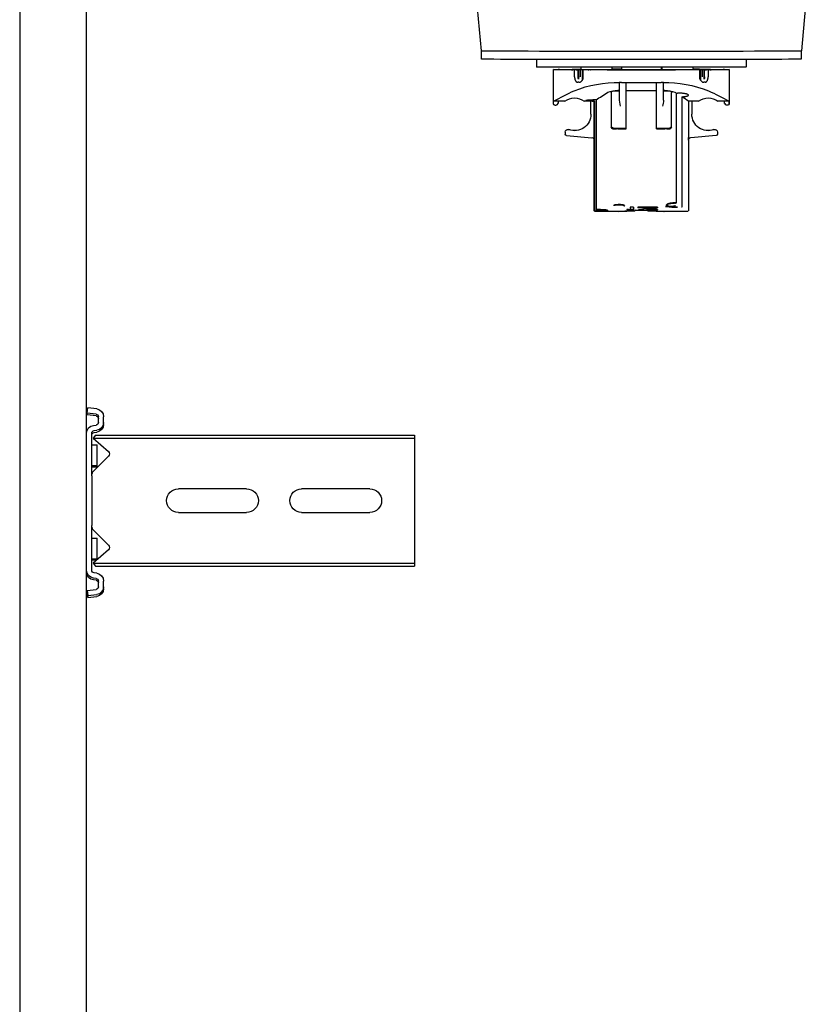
# Model space of a CAD drawing. Header units: centimetres. Extents: x 0 to 55409, y -2708 to 14680.
# Tile 168 of 215: x 50528 to 50558, y 5681 to 5719. Entities that reach past the tile are written whole.
import ezdxf

# ---------------------------------------------------------------- set-up
doc = ezdxf.new("R2010")
doc.units = ezdxf.units.CM
doc.header["$LTSCALE"] = 0.01
doc.layers.add('A-konstrukcja', color=7, linetype='Continuous')

# ---------------------------------------------------------------- blocks, each defined once
blk = doc.blocks.new('A$7E8814B27261F1')
at = {"color": 7, "linetype": 'Continuous'}
for p, q in [((366.58, 325.5), (636.73, 325.5)), ((636.73, 325.5), (711.34, 325.5)), ((711.34, 325.5), (4186.6, 325.5)), ((636.73, 300), (367, 300)), ((711.34, 300), (636.73, 300)), ((4186.6, 300), (711.34, 300)), ((725.73, 299.74), (723.75, 299.5)), ((724.16, 296.13), (723.75, 299.5)), ((726.45, 299.74), (725.73, 299.74)), ((726.15, 296.38), (725.73, 299.74)), ((726.86, 296.38), (726.45, 299.74)), ((730.45, 297.37), (730.32, 296.38)), ((732.43, 297.12), (732.31, 296.13)), ((733.15, 297.12), (733.02, 296.13)), ((785.65, 300), (733.42, 300)), ((749.67, 298), (733.42, 298)), ((734.17, 296.55), (735.3, 297.54)), ((734.17, 296.55), (734.17, 286.5)), ((735.3, 297.54), (740.4, 291.67)), ((735.3, 297.54), (735.3, 286.5)), ((737.86, 298), (737.86, 296)), ((742.16, 291.61), (747.76, 297.21)), ((745.86, 296), (745.86, 298)), ((746.32, 296), (746.32, 298)), ((749.67, 298), (751.98, 298)), ((751.98, 298), (766.27, 298)), ((766.27, 298), (768.58, 298)), ((785.65, 298), (768.58, 298)), ((770.49, 297.21), (776.09, 291.61)), ((773.36, 298), (773.36, 296)), ((777.85, 291.67), (782.95, 297.54)), ((781.36, 296), (781.36, 298)), ((781.82, 296.24), (781.82, 298)), ((782.95, 297.54), (784.08, 296.55)), ((782.95, 297.54), (782.95, 286.5)), ((784.08, 296.55), (784.08, 286.5)), ((786.37, 300), (785.65, 300)), ((786.76, 296.13), (786.64, 297.12)), ((788.75, 296.38), (788.63, 297.37)), ((789.47, 296.38), (789.34, 297.37)), ((793.34, 299.74), (792.93, 296.38)), ((794.06, 299.74), (793.34, 299.74)), ((793.34, 299.74), (795.32, 299.5)), ((794.06, 299.74), (796.04, 299.5)), ((795.32, 299.5), (794.91, 296.13)), ((796.04, 299.5), (795.32, 299.5)), ((796.04, 299.5), (795.63, 296.13)), ((729.33, 295.5), (727.14, 295.5)), ((729.33, 293.5), (727.14, 293.5)), ((730.05, 293.5), (729.33, 293.5)), ((745.86, 296), (737.86, 296)), ((746.32, 296), (745.86, 296)), ((781.36, 296), (773.36, 296)), ((781.61, 296), (781.36, 296)), ((791.93, 295.5), (789.74, 295.5)), ((791.93, 293.5), (789.74, 293.5)), ((792.65, 293.5), (791.93, 293.5)), ((734.17, 286.5), (734.17, 175)), ((735.3, 286.5), (735.3, 175)), ((782.95, 286.5), (782.95, 175)), ((784.08, 286.5), (784.08, 175)), ((754.62, 239), (754.62, 265)), ((763.62, 265), (763.62, 239)), ((754.62, 192), (754.62, 218)), ((763.62, 218), (763.62, 192)), ((734.17, 175), (735.3, 175)), ((735.3, 175), (740.4, 175)), ((740.4, 175), (742.16, 175)), ((742.16, 175), (747.76, 175)), ((747.76, 175), (749.67, 175)), ((749.67, 175), (768.58, 175)), ((768.58, 175), (770.49, 175)), ((770.49, 175), (776.09, 175)), ((776.09, 175), (777.85, 175)), ((777.85, 175), (782.95, 175)), ((782.95, 175), (784.08, 175)), ((587.81, 149.5), (535.81, 154.05)), ((590.91, 149.4), (587.82, 149.4)), ((591.05, 128.5), (593.91, 128.5)), ((594.89, 119.69), (594.89, 120.25)), ((594.89, 120.25), (594.92, 120.25)), ((607.91, 122), (594.91, 122)), ((594.92, 120.25), (594.92, 119.94)), ((606.89, 117.71), (606.89, 120.25)), ((606.89, 120.25), (606.91, 120.25)), ((606.91, 120.25), (606.91, 121.97)), ((607.92, 121.97), (606.91, 121.97)), ((606.91, 120.25), (607.82, 120.25)), ((607.82, 120.25), (607.82, 120.45)), ((607.82, 120.45), (607.92, 120.45)), ((608.42, 121.47), (608.42, 120.95)), ((594.89, 119.69), (594.93, 119.69)), ((617.95, 117.15), (617.95, 117.14)), ((617.96, 117.15), (617.95, 117.15)), ((618.72, 117.5), (618.7, 117.5)), ((618.72, 117.5), (619.5, 117.5)), ((619.99, 117.04), (620.84, 107.4)), ((594.81, 114.1), (594.81, 113.93)), ((594.81, 112.62), (594.81, 113.93)), ((594.81, 112.62), (594.81, 112.5)), ((594.88, 114.63), (594.88, 114.82)), ((594.88, 114.82), (594.88, 114.6)), ((594.88, 114.82), (594.89, 114.82)), ((594.92, 114.82), (594.89, 114.82)), ((594.89, 111.4), (594.89, 114.02)), ((594.92, 114.37), (594.92, 111.4)), ((594.99, 115.17), (594.93, 115.17)), ((594.93, 111.4), (594.93, 112.84)), ((594.94, 114.6), (594.94, 114.82)), ((594.94, 114.82), (594.94, 114.63)), ((594.94, 114.82), (595, 114.82)), ((594.94, 114.6), (595, 114.6)), ((595.02, 113.93), (595.02, 114.1)), ((595.02, 112.62), (595.02, 113.93)), ((597.72, 113.93), (595.02, 113.93)), ((595.02, 112.62), (595.02, 112.5)), ((597.72, 112.62), (595.02, 112.62)), ((594.44, 111.4), (594.01, 111.4)), ((594.96, 111.4), (594.44, 111.4)), ((594.81, 112.5), (594.81, 112.38)), ((594.81, 111.66), (594.81, 112.38)), ((594.81, 111.66), (594.85, 111.66)), ((594.89, 112.45), (594.89, 111.4)), ((594.99, 111.07), (594.99, 110.93)), ((594.99, 111.07), (599, 111.07)), ((594.99, 110.85), (594.99, 111.07)), ((594.99, 110.85), (598.64, 110.85)), ((595, 108.79), (595, 108.57)), ((595.02, 112.5), (595.02, 112.38)), ((595.02, 112.5), (598.59, 112.5)), ((595.02, 111.66), (595.02, 112.38)), ((597.72, 112.38), (595.02, 112.38)), ((597.72, 111.66), (595.02, 111.66)), ((595.03, 107.75), (595.03, 110.64)), ((597.73, 110.64), (595.03, 110.64)), ((606.89, 107.75), (606.89, 110.29)), ((595, 107.77), (595.03, 107.77)), ((606.46, 105.77), (648.24, 105.77)), ((606.87, 106.42), (648.68, 106.42)), ((606.89, 107.75), (606.91, 107.75)), ((606.91, 106.48), (606.91, 107.75)), ((611.92, 107.75), (606.91, 107.75)), ((620.73, 106.48), (606.91, 106.48)), ((648.72, 106.5), (621.83, 106.5)), ((648.26, 105.77), (648.24, 105.77)), ((648.68, 106.42), (648.68, 105.5)), ((648.91, 97.02), (648.91, 106.33)), ((595.03, 101.5), (595.03, 101.5)), ((595.03, 101.5), (595.04, 101.5)), ((594.44, 99.62), (594.03, 99.62)), ((595.03, 99.62), (594.44, 99.62)), ((594.79, 99.62), (594.79, 96)), ((594.8, 96), (594.8, 99.62)), ((594.81, 98.5), (594.81, 98.5)), ((594.81, 98.5), (595.01, 98.5)), ((594.81, 97.7), (594.81, 96)), ((594.82, 96), (594.82, 97.7)), ((595.01, 98.5), (595.01, 98.5)), ((595.01, 98.5), (595.03, 98.5)), ((595.01, 97.7), (595.01, 92.5)), ((595.02, 95.73), (595.02, 97.7)), ((595.03, 100.7), (595.03, 76.3)), ((595.04, 76.3), (595.04, 100.7)), ((603.03, 99.3), (603.03, 97)), ((603.73, 100), (615.96, 100)), ((615.96, 100), (616.65, 100)), ((616.65, 100), (616.84, 100)), ((617.35, 94.25), (617.35, 99.3)), ((617.54, 98.85), (617.54, 99.3)), ((595.01, 96), (594.03, 96)), ((594.78, 96), (594.78, 96.07)), ((594.78, 96), (594.78, 96.07)), ((595.02, 95.62), (595.02, 95.73)), ((595.03, 95.73), (595.02, 95.73)), ((595.02, 95.5), (595.02, 95.62)), ((595.02, 95.62), (595.03, 95.62)), ((595.02, 81.5), (595.02, 95.5)), ((595.03, 95.5), (595.02, 95.5)), ((595.04, 96.07), (595.04, 80.93)), ((595.05, 96.07), (595.05, 80.93)), ((599.82, 96.07), (599.82, 96.6)), ((599.82, 96.07), (599.82, 94.25)), ((608.88, 94.25), (599.82, 94.25)), ((599.82, 94.25), (599.82, 82.75)), ((599.94, 97), (606.53, 97)), ((602.88, 97), (602.88, 97.47)), ((602.88, 94.25), (602.88, 82.75)), ((606.53, 97), (608.88, 96.6)), ((616.29, 94.25), (608.88, 94.25)), ((617.35, 94.25), (616.29, 94.25)), ((617.51, 94.25), (617.35, 94.25)), ((617.51, 97.47), (617.51, 94.25)), ((648.19, 94), (648.35, 94)), ((595.01, 92.5), (595.01, 92.5)), ((595.01, 84.5), (595.01, 92.5)), ((647.36, 92.75), (648.33, 92.75)), ((647.36, 91.5), (647.36, 92.75)), ((647.36, 91.5), (648.47, 91.5)), ((648.17, 91.5), (648.17, 92.75)), ((648.47, 92.75), (648.33, 92.75)), ((648.47, 91.5), (648.47, 92.75)), ((648.58, 86), (648.58, 91)), ((647.36, 82.33), (647.36, 89.83)), ((647.36, 89.83), (647.51, 89.83)), ((647.51, 88.17), (647.36, 88.17)), ((647.51, 82.33), (647.51, 88.17)), ((648.27, 88.58), (648.27, 89.63)), ((648.35, 89.42), (648.27, 89.42)), ((648.42, 88.58), (648.27, 88.58)), ((648.45, 87.75), (648.35, 87.75)), ((648.38, 85.67), (648.38, 86.5)), ((648.47, 86.29), (648.38, 86.29)), ((648.47, 85.46), (648.47, 86.29)), ((595.01, 84.5), (595.01, 79.3)), ((595.01, 84.5), (595.01, 84.5)), ((608.88, 82.75), (599.82, 82.75)), ((599.82, 82.75), (599.82, 80.93)), ((616.29, 82.75), (608.88, 82.75)), ((617.35, 82.75), (616.29, 82.75)), ((617.51, 82.75), (617.35, 82.75)), ((617.35, 77.7), (617.35, 82.75)), ((617.51, 82.75), (617.51, 79.53)), ((648.14, 84), (647.97, 84)), ((648.23, 83.58), (648.01, 83.58)), ((648.42, 83.38), (648.12, 83.38)), ((648.35, 82.54), (648.14, 82.54)), ((648.23, 83.58), (648.27, 83.58)), ((648.45, 84.21), (648.34, 84.21)), ((648.47, 85.46), (648.38, 85.46)), ((648.5, 86.2), (648.39, 86.2)), ((594.03, 81), (595.01, 81)), ((594.49, 80.6), (594.03, 80.6)), ((595.01, 80.6), (594.49, 80.6)), ((595.02, 81.5), (595.02, 81.38)), ((595.03, 81.5), (595.02, 81.5)), ((595.02, 81.38), (595.02, 81.27)), ((595.02, 81.38), (595.03, 81.38)), ((595.02, 79.3), (595.02, 81.27)), ((595.03, 81.27), (595.02, 81.27)), ((599.82, 80.4), (599.82, 80.93)), ((606.53, 80), (599.94, 80)), ((602.88, 79.53), (602.88, 80)), ((603.03, 80), (603.03, 77.7)), ((647.36, 82.33), (647.51, 82.33)), ((648.23, 82.33), (648.27, 82.33)), ((648.91, 70.69), (648.91, 79.94)), ((595.01, 78.5), (595.01, 78.5)), ((595.01, 78.5), (595.03, 78.5)), ((595.03, 75.5), (595.03, 75.5)), ((595.03, 75.5), (595.04, 75.5)), ((615.96, 77), (603.73, 77)), ((603.87, 75.17), (645.62, 75.17)), ((616.65, 77), (615.96, 77)), ((617.54, 77.7), (617.54, 78.19)), ((605.27, 73.03), (647.07, 73.03)), ((594.49, 68.8), (594.02, 68.8)), ((594.49, 68.8), (594.99, 68.8)), ((594.8, 66.36), (594.8, 68.8)), ((594.83, 68.43), (594.83, 68.21)), ((594.89, 68.65), (594.89, 64.55)), ((594.89, 62.98), (594.89, 68.65)), ((594.92, 68.51), (594.92, 62.63)), ((594.93, 64.16), (594.93, 68.51)), ((595, 68.21), (595, 69.4)), ((595.03, 69.4), (595, 69.4)), ((595.03, 66.36), (595.03, 69.25)), ((606.89, 66.71), (606.89, 69.25)), ((606.89, 69.25), (606.91, 69.25)), ((606.91, 69.25), (606.91, 70.52)), ((606.91, 70.52), (620.73, 70.52)), ((606.91, 69.25), (611.92, 69.25)), ((619.99, 59.96), (620.84, 69.6)), ((621.83, 70.5), (648.72, 70.5)), ((594.84, 66.36), (594.8, 66.36)), ((594.81, 64.62), (594.81, 65.34)), ((594.85, 65.34), (594.81, 65.34)), ((594.81, 64.5), (594.81, 64.62)), ((594.81, 64.38), (594.81, 64.5)), ((594.81, 63.07), (594.81, 64.38)), ((594.84, 66.15), (594.84, 65.93)), ((594.84, 65.93), (594.84, 66.07)), ((594.84, 65.93), (594.84, 65.93)), ((594.99, 66.15), (594.99, 65.93)), ((597.94, 66.15), (594.99, 66.15)), ((594.99, 65.93), (594.99, 66.07)), ((594.99, 65.93), (599, 65.93)), ((595.02, 64.62), (595.02, 65.34)), ((595.02, 65.34), (597.72, 65.34)), ((595.02, 64.5), (595.02, 64.62)), ((597.72, 64.62), (595.02, 64.62)), ((595.02, 64.38), (595.02, 64.5)), ((595.02, 64.5), (598.59, 64.5)), ((595.02, 63.07), (595.02, 64.38)), ((597.72, 64.38), (595.02, 64.38)), ((595.03, 66.36), (597.73, 66.36)), ((594.81, 63.07), (594.81, 62.9)), ((594.88, 62.4), (594.88, 62.18)), ((594.88, 62.18), (594.88, 62.37)), ((594.88, 62.18), (594.89, 62.18)), ((594.89, 62.18), (594.92, 62.18)), ((594.93, 61.83), (594.99, 61.83)), ((594.94, 62.18), (594.94, 62.4)), ((595, 62.4), (594.94, 62.4)), ((594.94, 62.37), (594.94, 62.18)), ((594.94, 62.18), (595, 62.18)), ((595.02, 62.9), (595.02, 63.07)), ((595.02, 63.07), (597.72, 63.07)), ((594.89, 56.75), (594.89, 57.31)), ((594.89, 57.31), (594.93, 57.31)), ((594.92, 56.75), (594.89, 56.75)), ((594.92, 57.06), (594.92, 56.75)), ((606.89, 56.75), (606.89, 59.29)), ((606.89, 56.75), (606.91, 56.75)), ((606.91, 55.03), (606.91, 56.75)), ((607.82, 56.75), (606.91, 56.75)), ((607.82, 56.75), (607.82, 56.55)), ((607.82, 56.55), (607.92, 56.55)), ((617.95, 59.85), (617.95, 59.86)), ((617.95, 59.85), (617.96, 59.85)), ((618.7, 59.5), (618.72, 59.5)), ((618.72, 59.5), (619.5, 59.5)), ((594.91, 55), (607.91, 55)), ((607.92, 55.03), (606.91, 55.03)), ((608.42, 55.53), (608.42, 56.05)), ((591.05, 48.5), (593.91, 48.5)), ((535.81, 22.95), (587.81, 27.5)), ((587.82, 27.6), (590.91, 27.6))]:
    blk.add_line(p, q, dxfattribs=at)
for centre, radius, start, end in [((749.67, 295.3), 2.7, 90, 135), ((768.58, 295.3), 2.7, 45, 90), ((741.31, 292.46), 1.2, 221, 315), ((776.94, 292.46), 1.2, 225, 319), ((759.12, 265), 4.5, 0, 180), ((759.12, 239), 4.5, 180, 0), ((759.12, 218), 4.5, 0, 180), ((759.12, 192), 4.5, 180, 0), ((896.08, -28.04), 325.77, 152.5814, 154.1313), ((607.92, 121.47), 0.5, 359.9911, 89.9907), ((607.92, 120.95), 0.5, 270, 0), ((612.16, 114), 6.44, 144.8218, 215.1782), ((618.7, 116.5), 1, 150.0001, 200.1712), ((618.71, 116.5), 1, 139.4778, 200.1712), ((618.72, 116.5), 1, 139.4778, 200.1712), ((618.72, 116.5), 1, 150.0001, 200.1712), ((618.7, 116.5), 1, 89.9619, 149.9543), ((618.72, 116.5), 0.998, 90.0341, 150.0503), ((619.5, 117), 0.5, 69.5369, 90), ((619.5, 117), 0.5, 5, 90), ((645.01, 97.55), 45.2, 158.5222, 181.0926), ((611.9, 114), 6.25, 270, 20.1712), ((611.9, 114), 6.25, 270, 20.1712), ((611.91, 114), 6.25, 270, 20.1712), ((611.92, 114), 6.25, 270, 20.1712), ((1514.33, -492.98), 1087.54, 146.59455, 146.87887), ((605.77, 107.1), 1.3, 328.4612, 331.3703), ((620.56, 200.83), 94.35, 270.101, 270.7745), ((621.83, 107.49), 1, 184.9941, 269.9954), ((746.22, 35.66), 120.52, 144.0021, 144.0423), ((648.68, 106.22), 0.203, 3.2931, 90.1351), ((611.7, 97.97), 8.83, 158.1327, 183.2733), ((603.73, 99.3), 0.7, 90, 180), ((616.65, 99.3), 0.7, 0, 90), ((616.84, 99.3), 0.7, 0, 90), ((596.89, 98.54), 20.65, 357.0293, 0.8983), ((601.11, 96.6), 1.29, 176.0815, 180.0165), ((542.76, 81.58), 106.15, 6.0394, 6.7183), ((542.88, 83.02), 106.03, 5.2638, 5.9425), ((826.85, 87.85), 178.24, 177.0425, 178.9995), ((820.36, 88.16), 171.68, 176.9869, 179.0517), ((648.39, 90.98), 0.185, 269.349, 4.729), ((648.5, 91), 0.2, 292.3069, 359.0633), ((468.7, 67.41), 179.91, 6.624, 6.7547), ((469.35, 67.41), 179.56, 5.3003, 7.1727), ((464.19, 65.43), 184.73, 5.4454, 7.0705), ((638.23, 85.81), 10.74, 19.6422, 20.8266), ((583.99, 79.42), 64.93, 7.7463, 8.1175), ((327.55, 68.77), 321.37, 3.3481, 3.4597), ((505.14, 76.64), 143.77, 4.765, 5.0983), ((78.13, 64.81), 570.78, 2.3029, 2.3866), ((504.56, 95.32), 144.06, 355.07, 355.2445), ((583.68, 72.49), 65.24, 8.8593, 9.2298), ((611.34, 76.35), 37.59, 11.0927, 11.7406), ((637.89, 78.28), 11.1, 21.4128, 22.5724), ((583.99, 92.75), 64.93, 351.8825, 352.2537), ((638.23, 86.15), 10.74, 339.1733, 340.3577), ((327.55, 103.39), 321.37, 356.5403, 356.6519), ((505.14, 95.32), 143.77, 354.9017, 355.235), ((648.39, 86.02), 0.185, 355.2067, 90.7153), ((78.13, 107.14), 570.78, 357.6134, 357.6971), ((648.5, 86), 0.2, 0.9359, 67.6933), ((826.85, 89.15), 178.23, 181.0004, 182.9575), ((820.53, 88.85), 171.85, 180.9493, 183.012), ((601.11, 80.4), 1.29, 179.9835, 183.9185), ((646.48, 79.71), 46.66, 179.2656, 201.1195), ((611.7, 79.03), 8.83, 176.7267, 201.8673), ((605.85, 91.05), 11.07, 273.5174, 285.8478), ((596.89, 78.46), 20.65, 359.2011, 2.9704), ((603.73, 77.7), 0.7, 180, 270), ((1104.63, 402.35), 598.18, 213.09426, 213.15873), ((624, 74.7), 20.14, 178.6529, 180.0014), ((616.65, 77.7), 0.7, 270, 0), ((616.84, 77.7), 0.7, 270, 0), ((645.62, 75.81), 0.637, 269.9665, 274.6966), ((525.3, 19.16), 96.42, 32.1856, 33.9693), ((647.07, 73.25), 0.22, 270.0046, 275.5235), ((611.9, 63), 6.25, 339.8288, 90), ((611.9, 63), 6.25, 339.8288, 90), ((611.91, 63), 6.25, 339.8288, 90), ((611.92, 63), 6.25, 339.8288, 90), ((620.57, -22.75), 93.27, 89.2217, 89.9029), ((621.83, 69.51), 1, 90.004, 175.0047), ((612.16, 63), 6.44, 144.8218, 215.1782), ((932.93, 223.53), 366.99, 205.9558, 207.3316), ((618.7, 60.5), 1, 159.8288, 209.9999), ((618.71, 60.5), 1, 159.8288, 220.5222), ((618.72, 60.5), 1, 159.8288, 209.9999), ((618.72, 60.5), 1, 159.8288, 220.5222), ((607.92, 56.05), 0.5, 0, 90), ((618.7, 60.5), 1, 210.05, 270.0338), ((618.72, 60.5), 0.999, 209.9539, 269.9617), ((619.5, 60), 0.5, 270, 355), ((619.5, 60), 0.5, 270, 290.4631), ((607.92, 55.53), 0.5, 270.0093, 0.0089)]:
    blk.add_arc(centre, radius, start, end, dxfattribs=at)
for centre, major_axis, ratio, start_param, end_param in [((727.14, 296.5), (0, -1), 0.999962, 4.834562, 6.283185), ((727.86, 296.5), (0, -1), 0.999962, 4.834562, 6.283185), ((729.33, 296.5), (0, 1), 0.999962, 3.141593, 4.590216), ((733.42, 297), (0, 3), 0.999962, 0, 1.448623), ((733.42, 297), (0, 1), 0.999962, 0, 1.448623), ((734.14, 297), (0, 1), 0.999962, 0, 1.448623), ((785.65, 297), (0, -3), 0.999962, 1.692969, 3.141593), ((785.65, 297), (0, -1), 0.999962, 1.692969, 3.141593), ((786.37, 297), (0, -3), 0.999962, 1.692969, 3.141593), ((789.74, 296.5), (0, -1), 0.999962, 4.834562, 6.283185), ((790.46, 296.5), (0, -1), 0.999962, 4.834562, 6.283185), ((791.93, 296.5), (0, 1), 0.999962, 3.141593, 4.590216), ((727.14, 296.5), (0, -3), 0.999962, 4.834562, 6.283185), ((729.33, 296.5), (0, 3), 0.999962, 3.141593, 4.590216), ((730.05, 296.5), (0, 3), 0.999962, 3.141593, 4.590216), ((789.74, 296.5), (0, -3), 0.999962, 4.834562, 6.283185), ((791.93, 296.5), (0, 3), 0.999962, 3.141593, 4.590216), ((792.65, 296.5), (0, 3), 0.999962, 3.141593, 4.590216), ((587.81, 88.5), (0, -61), 0.002935, 1.570796, 3.141336), ((590.91, 88.5), (0, -60.9), 0.002935, 1.570796, 3.141593), ((593.91, 88.5), (0, 40), 0.002935, 3.141593, 6.283185), ((594.91, 42), (0, -80), 0.002935, 2.693405, 3.589781), ((607.91, 42), (0, -80), 0.002935, 3.11659, 3.141593), ((594.91, 42), (0, 78), 0.002935, 0.089864, 0.448188), ((594.91, 42), (0, 78), 0.002935, 5.834997, 6.244714), ((594.91, 42), (0, 73.3), 0.002935, 0.138053, 0.34709), ((594.91, 42), (0, 71.5), 0.002935, 0.124263, 0.242963), ((594.91, 42), (0, 73.3), 0.002935, 0.114734, 0.134903), ((594.89, 114.02), (0, -0.8), 0.002935, 1.570796, 3.256327), ((594.89, 112.45), (0, -0.5), 0.002935, 1.570796, 3.265856), ((594.93, 114.37), (0, -0.8), 0.002935, 3.082247, 4.712389), ((594.91, 42), (0, 73.3), 0.002935, 6.148283, 6.22384), ((594.93, 112.84), (0, -0.5), 0.002935, 3.073935, 4.712389), ((594.91, 42), (0, 71.5), 0.002935, 5.882509, 6.215528), ((594.91, 42), (0, 73.3), 0.002935, 5.936095, 6.145132), ((597.72, 111.46), (2, -0.01), 0.577345, 1.124172, 1.575199), ((599.69, 96.07), (0, 20), 0.002935, 5.658305, 5.700821), ((594.84, 96.07), (0, 18), 0.002935, 0.448188, 0.523599), ((594.91, 42), (0, 73.3), 0.002935, 5.883677, 5.933101), ((595, 108.79), (0, 0.8), 0.002935, 4.712389, 5.883677), ((594.99, 96.07), (0, 18), 0.002935, 5.759587, 5.834997), ((594.99, 96.07), (0, -20), 0.002935, 1.570796, 2.386989), ((597.72, 113.54), (2, 0.01), 0.577345, 4.707987, 5.159013), ((595, 108.57), (0, 0.8), 0.002935, 2.740916, 4.712389), ((594.99, 96.07), (0, -18), 0.002935, 1.570796, 2.276568), ((595.03, 100.7), (0, 0.8), 0.002935, 0, 1.570796), ((595.03, 100.7), (0, 0.8), 0.002935, 4.712389, 6.283185), ((594.84, 96.07), (0, -18), 0.002935, 4.514006, 4.712389), ((594.84, 96.07), (0, 20), 0.002935, 1.392477, 1.570796), ((594.81, 97.7), (0, -0.8), 0.002935, 1.570796, 3.141591), ((594.81, 97.7), (0, -0.8), 0.002935, 3.141591, 4.712389), ((595.01, 97.7), (0, 0.8), 0.002935, 4.712389, 6.283185), ((595.01, 97.7), (0, 0.8), 0.002935, 0.000002, 1.570796), ((646.69, 94.8), (0, -0.2), 0.986498, 1.570796, 2.767434), ((648.5, 91), (-0.2, 0.003), 0.292087, 3.141166, 3.197515), ((587.81, 88.5), (0, 61), 0.002935, 3.141849, 4.712389), ((590.91, 88.5), (0, 60.9), 0.002935, 3.141593, 4.712389), ((648.5, 86), (-0.2, -0.003), 0.292102, 3.085671, 3.141589), ((595.01, 79.3), (0, 0.8), 0.002935, 1.570796, 3.141594), ((595.01, 79.3), (0, 0.8), 0.002935, 3.141591, 4.712389), ((594.99, 80.93), (0, -20), 0.002935, 0.754604, 1.570796), ((594.99, 80.93), (0, 18), 0.002935, 4.006617, 4.712389), ((595.03, 76.3), (0, 0.8), 0.002935, 1.570796, 3.141594), ((595.03, 76.3), (0, 0.8), 0.002935, 3.141593, 4.712389), ((594.84, 80.93), (0, -20), 0.002935, 5.363787, 5.528582), ((594.91, 135), (0, -71.5), 0.002935, 5.882509, 6.158922), ((594.83, 68.43), (0, -0.8), 0.002935, 4.226433, 4.712389), ((594.83, 68.21), (0, -0.8), 0.002935, 4.712389, 5.883677), ((594.9, 68.65), (0, -2.8), 0.002935, 4.657195, 4.712389), ((594.9, 68.65), (0, -2), 0.002935, 4.635079, 4.712389), ((594.92, 68.51), (0, -2), 0.002935, 1.570796, 1.715896), ((594.92, 68.51), (0, -2.8), 0.002935, 1.570796, 1.67426), ((594.91, 135), (0, -71.5), 0.002935, 0.067657, 0.338146), ((594.98, 68.49), (0, 1), 0.002935, 3.479739, 5.025142), ((594.99, 74.7), (0, 5.9), 0.002935, 3.141593, 3.597946), ((595, 68.21), (0, -0.8), 0.002935, 0.399508, 1.570796), ((621.83, 172.5), (0, 102), 0.002935, 3.131725, 3.156371), ((594.84, 80.93), (0, -18), 0.002935, 5.759587, 5.834997), ((594.91, 135), (0, -78), 0.002935, 5.834997, 6.193321), ((594.91, 135), (0, -73.3), 0.002935, 5.883677, 5.933101), ((594.91, 135), (0, -73.3), 0.002935, 5.936095, 6.145132), ((594.89, 64.55), (0, 0.5), 0.002935, 3.017329, 4.712389), ((594.91, 135), (0, -78), 0.002935, 0.038471, 0.448188), ((594.93, 64.16), (0, 0.5), 0.002935, 1.570796, 3.20925), ((594.91, 135), (0, -73.3), 0.002935, 0.138053, 0.34709), ((594.91, 135), (0, -73.3), 0.002935, 0.350084, 0.399508), ((594.99, 80.93), (0, -18), 0.002935, 0.448188, 0.523599), ((597.72, 63.46), (2, -0.01), 0.577345, 1.124172, 1.575199), ((597.72, 65.54), (2, 0.01), 0.577345, 4.707987, 5.159013), ((599.69, 80.93), (0, -20), 0.002935, 0.582364, 0.62488), ((594.91, 135), (0, 80), 0.002935, 2.693405, 3.589781), ((594.91, 135), (0, -73.3), 0.002935, 6.148283, 6.168451), ((594.89, 62.98), (0, 0.8), 0.002935, 3.026858, 4.712389), ((594.93, 62.63), (0, 0.8), 0.002935, 1.570796, 3.200938), ((594.91, 135), (0, -73.3), 0.002935, 0.059345, 0.134903), ((607.91, 135), (0, 80), 0.002935, 3.141593, 3.166595)]:
    blk.add_ellipse(centre, major_axis=major_axis, ratio=ratio, start_param=start_param, end_param=end_param, dxfattribs=at)
for points, knots in [([(597.72, 113.93), (597.81, 113.93), (597.99, 113.93), (598.26, 113.9), (598.51, 113.85), (598.75, 113.79), (598.97, 113.71), (599.16, 113.62), (599.33, 113.51), (599.47, 113.38), (599.58, 113.25), (599.66, 113.1), (599.71, 112.94), (599.72, 112.83), (599.72, 112.78)], [0, 0, 0, 0, 0.080299, 0.160892, 0.241432, 0.321708, 0.402073, 0.483384, 0.5664, 0.650567, 0.73553, 0.821698, 0.909645, 1, 1, 1, 1]), ([(599.72, 112.29), (599.72, 112.26), (599.72, 112.19), (599.71, 112.08), (599.68, 111.97), (599.64, 111.87), (599.57, 111.7), (599.45, 111.49), (599.23, 111.24), (598.94, 111.01), (598.65, 110.84), (598.39, 110.74), (598.17, 110.69), (597.96, 110.65), (597.81, 110.65), (597.73, 110.64)], [0, 0, 0, 0, 0.050023, 0.09988, 0.14974, 0.199772, 0.250143, 0.37683, 0.500075, 0.624995, 0.749862, 0.813296, 0.874922, 0.937809, 1, 1, 1, 1]), ([(606.46, 105.77), (606.46, 105.84), (606.46, 105.96), (606.46, 106.14), (606.46, 106.32), (606.47, 106.57), (606.47, 106.86), (606.49, 107.32), (606.51, 107.86), (606.54, 108.43), (606.58, 108.91), (606.63, 109.28), (606.67, 109.53), (606.71, 109.66), (606.74, 109.65), (606.78, 109.51), (606.81, 109.25), (606.83, 108.86), (606.85, 108.37), (606.86, 107.89), (606.86, 107.46), (606.87, 107.13), (606.87, 106.78), (606.87, 106.54), (606.87, 106.42)], [0, 0, 0, 0, 0.015651, 0.031274, 0.046901, 0.062563, 0.09382, 0.125107, 0.18759, 0.250074, 0.312557, 0.375041, 0.437525, 0.500008, 0.562492, 0.624975, 0.687459, 0.749942, 0.812425, 0.874909, 0.906174, 0.937453, 0.968721, 1, 1, 1, 1]), ([(648.52, 101.35), (648.51, 101.35), (648.49, 101.37), (648.46, 101.48), (648.42, 101.69), (648.39, 101.98), (648.35, 102.34), (648.32, 102.77), (648.29, 103.22), (648.27, 103.67), (648.26, 104.1), (648.25, 104.5), (648.24, 104.87), (648.24, 105.2), (648.24, 105.4), (648.24, 105.5)], [0.49972, 0.49972, 0.49972, 0.49972, 0.5382142, 0.5852752, 0.6322933, 0.6793824, 0.7266415, 0.7730486, 0.8166173, 0.8562278, 0.8919375, 0.9239515, 0.9524829, 0.9777522, 1, 1, 1, 1]), ([(648.26, 105.77), (648.27, 105.77), (648.29, 105.77), (648.32, 105.76), (648.35, 105.75), (648.38, 105.72), (648.41, 105.68), (648.43, 105.63), (648.44, 105.58), (648.44, 105.56), (648.44, 105.55)], [0, 0, 0, 0, 0.077819, 0.160912, 0.250672, 0.364355, 0.500619, 0.750049, 0.895526, 1, 1, 1, 1]), ([(648.88, 105.5), (648.88, 105.4), (648.88, 105.2), (648.88, 104.88), (648.88, 104.52), (648.88, 104.13), (648.87, 103.7), (648.87, 103.25), (648.86, 102.79), (648.85, 102.35), (648.83, 101.94), (648.81, 101.61), (648.79, 101.36), (648.76, 101.2), (648.73, 101.14), (648.7, 101.17), (648.66, 101.29), (648.62, 101.51), (648.59, 101.81), (648.55, 102.19), (648.52, 102.64), (648.49, 103.11), (648.47, 103.58), (648.46, 104.03), (648.45, 104.45), (648.44, 104.84), (648.44, 105.18), (648.44, 105.4), (648.44, 105.5)], [0, 0, 0, 0, 0.021142, 0.044766, 0.071225, 0.100844, 0.13394, 0.170836, 0.211756, 0.256205, 0.30257, 0.349502, 0.396623, 0.443801, 0.49106, 0.538246, 0.585336, 0.632379, 0.679485, 0.726752, 0.773158, 0.816715, 0.85631, 0.892002, 0.923998, 0.952512, 0.977766, 1, 1, 1, 1]), ([(648.68, 105.5), (648.68, 105.41), (648.68, 105.21), (648.68, 104.9), (648.68, 104.56), (648.68, 104.19), (648.67, 103.78), (648.67, 103.36), (648.66, 102.92), (648.65, 102.49), (648.63, 102.11), (648.62, 101.88), (648.61, 101.77), (648.61, 101.75)], [0, 0, 0, 0, 0.0211535, 0.0447913, 0.0712654, 0.1008996, 0.134011, 0.1709219, 0.2118535, 0.2563086, 0.3026678, 0.349585, 0.3586014, 0.3586014, 0.3586014, 0.3586014]), ([(616.47, 100), (616.49, 100), (616.53, 100), (616.58, 99.98), (616.64, 99.96), (616.7, 99.92), (616.75, 99.87), (616.8, 99.82), (616.84, 99.75), (616.88, 99.67), (616.91, 99.59), (616.94, 99.5), (616.95, 99.4), (616.96, 99.33), (616.96, 99.3)], [0, 0, 0, 0, 0.075055, 0.151653, 0.229775, 0.309404, 0.390525, 0.473128, 0.557207, 0.642763, 0.729804, 0.818344, 0.908402, 1, 1, 1, 1]), ([(646.69, 95), (646.69, 95), (646.69, 95), (646.68, 95), (646.66, 95.01), (646.65, 95.01), (646.64, 95.03), (646.62, 95.05), (646.6, 95.07), (646.58, 95.11), (646.56, 95.16), (646.54, 95.22), (646.51, 95.3), (646.48, 95.41), (646.46, 95.54), (646.43, 95.71), (646.4, 95.93), (646.37, 96.19), (646.35, 96.51), (646.34, 96.86), (646.35, 97.22), (646.36, 97.57), (646.38, 97.88), (646.41, 98.14), (646.44, 98.35), (646.47, 98.51), (646.5, 98.64), (646.52, 98.74), (646.55, 98.81), (646.57, 98.87), (646.59, 98.91), (646.61, 98.95), (646.63, 98.97), (646.65, 98.98), (646.66, 98.99), (646.68, 99), (646.69, 99), (646.69, 99), (646.69, 99)], [0, 0, 0, 0, 0.004014, 0.0146, 0.026332, 0.039339, 0.05376, 0.069735, 0.087389, 0.106844, 0.128308, 0.152062, 0.178429, 0.207808, 0.240662, 0.277575, 0.319359, 0.366962, 0.421284, 0.478154, 0.534789, 0.591761, 0.645979, 0.693416, 0.735076, 0.771891, 0.804671, 0.833985, 0.860292, 0.883993, 0.905422, 0.924871, 0.942502, 0.958431, 0.972799, 0.98575, 0.997415, 1, 1, 1, 1]), ([(646.75, 94.97), (646.74, 94.98), (646.73, 95.01), (646.7, 95.09), (646.68, 95.19), (646.65, 95.31), (646.62, 95.48), (646.58, 95.68), (646.55, 95.94), (646.53, 96.26), (646.51, 96.62), (646.51, 97.01), (646.51, 97.4), (646.53, 97.77), (646.56, 98.09), (646.59, 98.35), (646.62, 98.55), (646.65, 98.71), (646.68, 98.84), (646.71, 98.94), (646.73, 99), (646.75, 99.03), (646.75, 99.03)], [0.1249656, 0.1249656, 0.1249656, 0.1249656, 0.1399089, 0.1646577, 0.1921504, 0.2228021, 0.257108, 0.2957375, 0.33955, 0.3897174, 0.4449878, 0.5013467, 0.5576444, 0.6133598, 0.6647061, 0.7094138, 0.7488092, 0.7837565, 0.8149648, 0.8429386, 0.8681016, 0.875035, 0.875035, 0.875035, 0.875035]), ([(599.82, 96.69), (599.83, 96.7), (599.83, 96.73), (599.83, 96.77), (599.84, 96.84), (599.87, 96.92), (599.9, 96.97), (599.92, 97), (599.94, 97), (599.94, 97)], [0, 0, 0, 0, 0.083641, 0.166813, 0.250583, 0.500059, 0.749559, 0.874722, 1, 1, 1, 1]), ([(599.94, 80), (599.94, 80), (599.93, 80), (599.92, 80.01), (599.89, 80.03), (599.87, 80.08), (599.84, 80.17), (599.83, 80.25), (599.83, 80.29), (599.82, 80.31)], [0, 0, 0, 0, 0.083694, 0.166875, 0.250603, 0.500102, 0.749579, 0.87471, 1, 1, 1, 1]), ([(645.62, 75.17), (645.62, 75.26), (645.63, 75.45), (645.64, 75.73), (645.66, 76.05), (645.69, 76.39), (645.73, 76.75), (645.78, 77.14), (645.85, 77.53), (645.93, 77.91), (646.02, 78.24), (646.13, 78.52), (646.24, 78.72), (646.35, 78.83), (646.47, 78.86), (646.57, 78.8), (646.68, 78.66), (646.77, 78.44), (646.86, 78.14), (646.93, 77.78), (647, 77.38), (647.04, 76.97), (647.08, 76.57), (647.11, 76.2), (647.12, 75.84), (647.14, 75.52), (647.14, 75.23), (647.15, 74.95), (647.15, 74.78), (647.15, 74.7)], [0, 0, 0, 0, 0.020926, 0.043994, 0.069664, 0.098391, 0.130627, 0.16683, 0.207124, 0.250961, 0.297498, 0.345635, 0.394126, 0.442303, 0.490287, 0.538246, 0.586235, 0.634163, 0.681542, 0.727683, 0.771519, 0.81183, 0.848083, 0.880547, 0.909626, 0.935711, 0.959197, 0.980483, 1, 1, 1, 1]), ([(645.82, 75.44), (645.83, 75.54), (645.84, 75.74), (645.85, 76.07), (645.88, 76.43), (645.92, 76.81), (645.97, 77.21), (646.04, 77.63), (646.12, 78.03), (646.21, 78.39), (646.32, 78.68), (646.43, 78.9), (646.54, 79.03), (646.66, 79.06), (646.76, 79.01), (646.87, 78.86), (646.97, 78.63), (647.05, 78.32), (647.13, 77.94), (647.19, 77.53), (647.24, 77.1), (647.28, 76.68), (647.3, 76.28), (647.32, 75.91), (647.33, 75.57), (647.34, 75.25), (647.34, 74.97), (647.34, 74.79), (647.34, 74.7)], [0, 0, 0, 0, 0.023312, 0.049243, 0.078262, 0.110837, 0.147433, 0.188267, 0.232812, 0.280219, 0.329392, 0.379022, 0.428342, 0.477454, 0.526537, 0.575651, 0.624725, 0.673266, 0.720578, 0.765576, 0.806985, 0.844224, 0.877555, 0.907393, 0.934144, 0.958214, 0.980018, 1, 1, 1, 1]), ([(646.75, 75.46), (646.78, 75.54), (646.84, 75.72), (646.93, 76.08), (647, 76.51), (647.06, 77.01), (647.11, 77.55), (647.14, 78.14), (647.16, 78.72), (647.16, 79.12), (647.16, 79.3)], [0.6249474, 0.6249474, 0.6249474, 0.6249474, 0.6725645, 0.7205666, 0.7683345, 0.8159059, 0.8633378, 0.9106711, 0.9580431, 1, 1, 1, 1]), ([(616.96, 77.7), (616.96, 77.67), (616.95, 77.61), (616.94, 77.53), (616.93, 77.45), (616.9, 77.37), (616.87, 77.3), (616.84, 77.24), (616.8, 77.18), (616.76, 77.13), (616.71, 77.09), (616.66, 77.06), (616.62, 77.03), (616.57, 77.01), (616.52, 77), (616.49, 77), (616.47, 77)], [0, 0, 0, 0, 0.0786, 0.156066, 0.232414, 0.307656, 0.381804, 0.454864, 0.52684, 0.597733, 0.66754, 0.736255, 0.803869, 0.870372, 0.935753, 1, 1, 1, 1]), ([(645.82, 75.44), (645.82, 75.42), (645.83, 75.4), (645.82, 75.34), (645.81, 75.29), (645.78, 75.24), (645.75, 75.21), (645.72, 75.18), (645.69, 75.18), (645.67, 75.18)], [0, 0, 0, 0, 0.107741, 0.250013, 0.499553, 0.635823, 0.749635, 0.88205, 1, 1, 1, 1]), ([(605.27, 73.03), (605.26, 72.98), (605.26, 72.87), (605.24, 72.71), (605.23, 72.56), (605.21, 72.36), (605.19, 72.12), (605.14, 71.76), (605.07, 71.37), (604.97, 70.99), (604.86, 70.72), (604.75, 70.57), (604.62, 70.53), (604.5, 70.62), (604.37, 70.82), (604.25, 71.13), (604.14, 71.55), (604.05, 72.06), (603.97, 72.64), (603.92, 73.19), (603.89, 73.64), (603.87, 73.99), (603.86, 74.34), (603.86, 74.58), (603.86, 74.7)], [0, 0, 0, 0, 0.015643, 0.031263, 0.046892, 0.062556, 0.093805, 0.125095, 0.187581, 0.250067, 0.312552, 0.375038, 0.437525, 0.500013, 0.562499, 0.624985, 0.687472, 0.749957, 0.812439, 0.87492, 0.906191, 0.937458, 0.968726, 1, 1, 1, 1]), ([(647.09, 73.04), (647.1, 73.04), (647.12, 73.04), (647.15, 73.05), (647.18, 73.06), (647.21, 73.07), (647.25, 73.1), (647.28, 73.13), (647.3, 73.16), (647.3, 73.17), (647.3, 73.18)], [0, 0, 0, 0, 0.076521, 0.15976, 0.250661, 0.364876, 0.500615, 0.7501, 0.897742, 1, 1, 1, 1]), ([(599.72, 64.22), (599.72, 64.17), (599.71, 64.06), (599.66, 63.9), (599.58, 63.75), (599.47, 63.62), (599.33, 63.49), (599.16, 63.38), (598.96, 63.29), (598.75, 63.21), (598.51, 63.15), (598.26, 63.1), (597.99, 63.07), (597.81, 63.07), (597.72, 63.07)], [0, 0, 0, 0, 0.09061, 0.178876, 0.265335, 0.350468, 0.434632, 0.517551, 0.598817, 0.679133, 0.759269, 0.839574, 0.919907, 1, 1, 1, 1]), ([(597.73, 66.36), (597.77, 66.35), (597.84, 66.35), (597.95, 66.34), (598.07, 66.33), (598.21, 66.3), (598.39, 66.26), (598.65, 66.16), (598.94, 65.99), (599.23, 65.76), (599.45, 65.51), (599.59, 65.27), (599.67, 65.06), (599.72, 64.88), (599.72, 64.76), (599.72, 64.71)], [0, 0, 0, 0, 0.031116, 0.062229, 0.093519, 0.125165, 0.186776, 0.250223, 0.375087, 0.500003, 0.62323, 0.749928, 0.833651, 0.916748, 1, 1, 1, 1])]:
    blk.add_open_spline(points, degree=3, knots=knots, dxfattribs=at)
for points in [[(646.82, 95.15), (646.81, 95.1), (646.8, 95.06), (646.79, 95.03)], [(648.36, 87.54), (648.37, 87.19), (648.38, 86.85), (648.38, 86.5)], [(648.45, 87.75), (648.46, 87.26), (648.46, 86.78), (648.47, 86.29)], [(648.36, 84.63), (648.37, 84.97), (648.38, 85.32), (648.38, 85.67)], [(648.45, 84.21), (648.46, 84.63), (648.46, 85.04), (648.47, 85.46)]]:
    blk.add_open_spline(points, degree=3, dxfattribs=at)
for points, weights in [([(648.86, 97.04), (648.89, 97.08), (648.91, 97.13), (648.91, 97.18)], [1.04244449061, 0.987803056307, 0.985919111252, 1.03679265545]), ([(648.86, 79.96), (648.89, 79.92), (648.91, 79.87), (648.91, 79.82)], [1.04244660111, 0.987803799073, 0.985918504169, 1.0367907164])]:
    blk.add_rational_spline(points, weights, degree=3, dxfattribs=at)

msp = doc.modelspace()

# ---------------------------------------------------------------- block references
at = {"layer": 'A-konstrukcja', "xscale": -0.1, "yscale": 0.1, "zscale": 0.1, "rotation": 90.00000000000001}
msp.add_blockref('A$7E8814B27261F1', (50560.429, 5776.583), dxfattribs=at)

doc.saveas('drawing.dxf')
